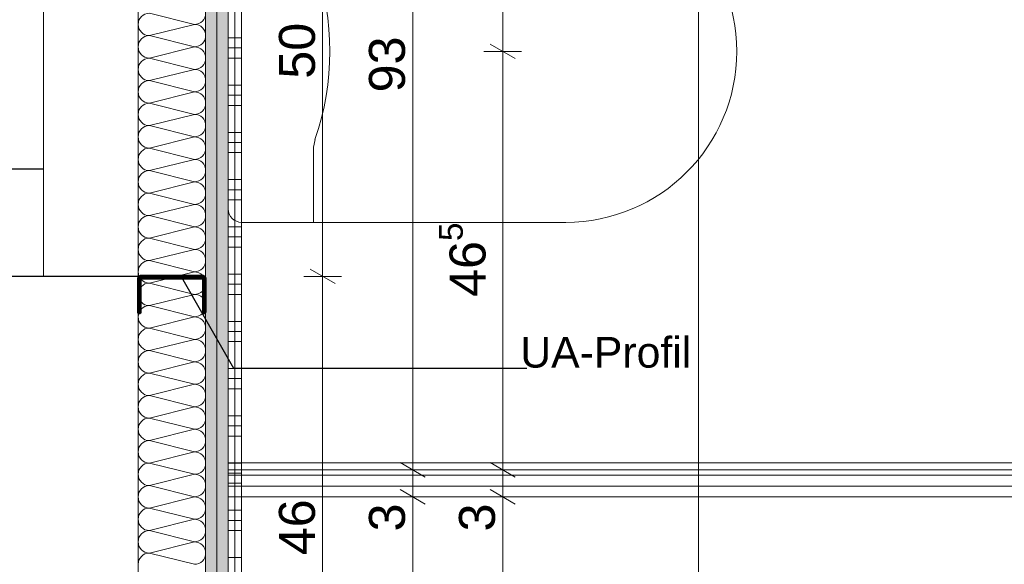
# Model space of a CAD drawing. Header units: metres. Extents: x -3.5 to 65.3, y -10.9 to 16.7.
# Tile 124 of 225: x 43.7 to 44.8, y 1.7 to 2.3. Entities that reach past the tile are written whole.
import ezdxf

# ---------------------------------------------------------------- set-up
doc = ezdxf.new("R2010")
doc.units = ezdxf.units.M
doc.header["$MEASUREMENT"] = 0
doc.linetypes.add('DASHED', pattern=[0.015, 0.007, -0.008])
doc.linetypes.add('Wipeout_Contour', pattern=[1, 0, -1])
for name, color, linetype in [('102 - Bemaßung_ Beschriftung.Detail_ Ausschnitt', 7, 'Continuous'), ('654 - Abdeckung.Wand Belag', 7, 'Continuous'), ('660 - Unterkonstruktion.Trockenbau', 7, 'Continuous'), ('Neubau_102 - Bemaßung_ Beschriftung.Detail_ Ausschnitt', 7, 'Continuous'), ('Neubau_606 - Struktur.Wand Innen Ausbau', 7, 'Continuous'), ('Neubau_650 - Abdeckung.Fußboden Aufbau', 7, 'Continuous'), ('Neubau_702 - Einrichtung.Möbel Sanitär', 7, 'Continuous'), ('Neubau_802 - HKLSE.Sanitär', 7, 'Continuous')]:
    doc.layers.add(name, color=color, linetype=linetype)
doc.styles.add('ERSTELLTER_STIL_1', font='txt')
doc.dimstyles.new('ERSTELLTER_STIL__1', dxfattribs={"dimtxt": 0.04, "dimasz": 0.02128, "dimexe": 0.18, "dimexo": 0.0625, "dimgap": 0, "dimtad": 1, "dimtih": 1, "dimtoh": 1, "dimzin": 0, "dimdsep": 46, "dimtxsty": 'ERSTELLTER_STIL_1', "dimblk": 'ARROWHEAD_2', "dimblk1": 'ARROWHEAD_2', "dimblk2": 'ARROWHEAD_2', "dimcen": 0.09, "dimse1": 1, "dimse2": 1, "dimclrd": 7, "dimclre": 7, "dimclrt": 7, "dimazin": 0, "dimtfac": 1, "dimtdec": 4, "dimtmove": 0, "dimatfit": 3, "dimfxl": 1, "dimtolj": 1, "dimtzin": 0, "dimarcsym": 0})
doc.dimstyles.new('ERSTELLTER_STIL__2', dxfattribs={"dimtxt": 0.04, "dimasz": 0.02128, "dimexe": 0.18, "dimexo": 0.0625, "dimgap": 0, "dimtad": 1, "dimtih": 1, "dimtoh": 1, "dimzin": 0, "dimdsep": 46, "dimtxsty": 'ERSTELLTER_STIL_1', "dimblk": 'ARROWHEAD_2', "dimblk1": 'ARROWHEAD_2', "dimblk2": 'ARROWHEAD_2', "dimcen": 0.09, "dimse1": 1, "dimse2": 1, "dimclrd": 7, "dimclre": 7, "dimclrt": 7, "dimazin": 0, "dimtfac": 1, "dimtdec": 4, "dimtmove": 2, "dimatfit": 3, "dimfxl": 1, "dimtolj": 1, "dimtzin": 0, "dimarcsym": 0})
doc.dimstyles.new('ERSTELLTER_STIL__3', dxfattribs={"dimtxt": 0.04, "dimasz": 0.02128, "dimexe": 0.18, "dimexo": 0.0625, "dimgap": 0, "dimtad": 1, "dimzin": 0, "dimdsep": 46, "dimtxsty": 'ERSTELLTER_STIL_1', "dimblk": 'ARROWHEAD_2', "dimblk1": 'ARROWHEAD_2', "dimblk2": 'ARROWHEAD_2', "dimcen": 0.09, "dimse1": 1, "dimse2": 1, "dimclrd": 7, "dimclre": 7, "dimclrt": 7, "dimazin": 0, "dimtfac": 1, "dimtdec": 4, "dimtmove": 0, "dimatfit": 3, "dimfxl": 1, "dimtolj": 1, "dimtzin": 0, "dimarcsym": 0})
doc.dimstyles.new('ERSTELLTER_STIL__4', dxfattribs={"dimtxt": 0.04, "dimasz": 0.02128, "dimexe": 0.18, "dimexo": 0.0625, "dimgap": 0, "dimtad": 1, "dimzin": 0, "dimdsep": 46, "dimtxsty": 'ERSTELLTER_STIL_1', "dimblk": 'ARROWHEAD_2', "dimblk1": 'ARROWHEAD_2', "dimblk2": 'ARROWHEAD_2', "dimcen": 0.09, "dimse1": 1, "dimse2": 1, "dimclrd": 7, "dimclre": 7, "dimclrt": 7, "dimazin": 0, "dimtfac": 1, "dimtdec": 4, "dimtmove": 2, "dimatfit": 3, "dimfxl": 1, "dimtolj": 1, "dimtzin": 0, "dimarcsym": 0})
doc.dimstyles.new('ERSTELLTER_STIL__5', dxfattribs={"dimtxt": 0.04, "dimasz": 0.02128, "dimexe": 0.18, "dimexo": 0.0625, "dimgap": 0, "dimtad": 1, "dimtih": 1, "dimtoh": 1, "dimzin": 0, "dimdsep": 46, "dimtxsty": 'ERSTELLTER_STIL_1', "dimblk": 'ARROWHEAD_2', "dimblk1": 'ARROWHEAD_2', "dimblk2": 'ARROWHEAD_2', "dimcen": 0.09, "dimclrd": 7, "dimclre": 7, "dimclrt": 7, "dimazin": 0, "dimtfac": 1, "dimtdec": 4, "dimtmove": 0, "dimatfit": 3, "dimfxl": 1, "dimtolj": 1, "dimtzin": 0, "dimarcsym": 0})
doc.dimstyles.new('ERSTELLTER_STIL__6', dxfattribs={"dimtxt": 0.04, "dimasz": 0.02128, "dimexe": 0.18, "dimexo": 0.0625, "dimgap": 0, "dimtad": 1, "dimzin": 0, "dimdsep": 46, "dimtxsty": 'ERSTELLTER_STIL_1', "dimblk": 'ARROWHEAD_2', "dimblk1": 'ARROWHEAD_2', "dimblk2": 'ARROWHEAD_2', "dimcen": 0.09, "dimclrd": 7, "dimclre": 7, "dimclrt": 7, "dimazin": 0, "dimtfac": 1, "dimtdec": 4, "dimtmove": 0, "dimatfit": 3, "dimfxl": 1, "dimtolj": 1, "dimtzin": 0, "dimarcsym": 0})
doc.dimstyles.new('ERSTELLTER_STIL__7', dxfattribs={"dimtxt": 0.18, "dimasz": 0.010944, "dimexe": 0.18, "dimexo": 0.0625, "dimgap": 0, "dimtad": 0, "dimtih": 1, "dimtoh": 1, "dimdec": 4, "dimzin": 0, "dimdsep": 46, "dimcen": 0.09, "dimadec": 0, "dimazin": 0, "dimtfac": 1, "dimtdec": 4, "dimtmove": 0, "dimatfit": 3, "dimldrblk": 'ARROWHEAD_11', "dimfxl": 1, "dimtolj": 1, "dimtzin": 0, "dimarcsym": 0})
pattern_1 = [(45, (0, 0), (-0.0070710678, 0.0070710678), [0, -0.01])]

# ---------------------------------------------------------------- blocks, each defined once
blk = doc.blocks.new('*X84')
at = {"layer": 'Neubau_606 - Struktur.Wand Innen Ausbau', "color": 7, "linetype": 'Continuous', "lineweight": 5}
for p, q in [((43.9275, 2.325), (43.8775, 2.3375)), ((43.9275, 2.325), (43.8775, 2.3125)), ((43.9275, 2.3), (43.8775, 2.3125)), ((43.9275, 2.3), (43.8775, 2.2875)), ((43.9275, 2.275), (43.8775, 2.2875)), ((43.9275, 2.275), (43.8775, 2.2625)), ((43.9275, 2.25), (43.8775, 2.2625)), ((43.9275, 2.25), (43.8775, 2.2375)), ((43.9275, 2.225), (43.8775, 2.2375)), ((43.9275, 2.225), (43.8775, 2.2125)), ((43.9275, 2.2), (43.8775, 2.2125)), ((43.9275, 2.2), (43.8775, 2.1875)), ((43.9275, 2.175), (43.8775, 2.1875)), ((43.9275, 2.175), (43.8775, 2.1625)), ((43.9275, 2.15), (43.8775, 2.1625)), ((43.9275, 2.15), (43.8775, 2.1375)), ((43.9275, 2.125), (43.8775, 2.1375)), ((43.9275, 2.125), (43.8775, 2.1125)), ((43.9275, 2.1), (43.8775, 2.1125)), ((43.9275, 2.1), (43.8775, 2.0875)), ((43.9275, 2.075), (43.8775, 2.0875)), ((43.9275, 2.075), (43.8775, 2.0625)), ((43.9275, 2.05), (43.8775, 2.0625)), ((43.9275, 2.05), (43.8775, 2.0375)), ((43.9275, 2.025), (43.8775, 2.0375)), ((43.9275, 2.025), (43.8775, 2.0125)), ((43.9275, 2), (43.8775, 2.0125)), ((43.9275, 2), (43.8775, 1.9875)), ((43.9275, 1.975), (43.8775, 1.9875)), ((43.9275, 1.975), (43.8775, 1.9625)), ((43.9275, 1.95), (43.8775, 1.9625)), ((43.9275, 1.95), (43.8775, 1.9375)), ((43.9275, 1.925), (43.8775, 1.9375)), ((43.9275, 1.925), (43.8775, 1.9125)), ((43.9275, 1.9), (43.8775, 1.9125)), ((43.9275, 1.9), (43.8775, 1.8875)), ((43.9275, 1.875), (43.8775, 1.8875)), ((43.9275, 1.875), (43.8775, 1.8625)), ((43.9275, 1.85), (43.8775, 1.8625)), ((43.9275, 1.85), (43.8775, 1.8375)), ((43.9275, 1.825), (43.8775, 1.8375)), ((43.9275, 1.825), (43.8775, 1.8125)), ((43.9275, 1.8), (43.8775, 1.8125)), ((43.9275, 1.8), (43.8775, 1.7875)), ((43.9275, 1.775), (43.8775, 1.7875)), ((43.9275, 1.775), (43.8775, 1.7625)), ((43.9275, 1.75), (43.8775, 1.7625)), ((43.9275, 1.75), (43.8775, 1.7375)), ((43.9275, 1.725), (43.8775, 1.7375))]:
    blk.add_line(p, q, dxfattribs=at)
for centre, start, end in [((43.8775, 2.325), 90, 180), ((43.9275, 2.3375), 270, 360), ((43.8775, 2.325), 180, 270), ((43.9275, 2.3125), 360, 90), ((43.8775, 2.3), 90, 180), ((43.9275, 2.3125), 270, 360), ((43.8775, 2.3), 180, 270), ((43.9275, 2.2875), 360, 90), ((43.8775, 2.275), 90, 180), ((43.9275, 2.2875), 270, 360), ((43.8775, 2.275), 180, 270), ((43.9275, 2.2625), 360, 90), ((43.8775, 2.25), 90, 180), ((43.9275, 2.2625), 270, 360), ((43.8775, 2.25), 180, 270), ((43.9275, 2.2375), 360, 90), ((43.8775, 2.225), 90, 180), ((43.9275, 2.2375), 270, 360), ((43.8775, 2.225), 180, 270), ((43.9275, 2.2125), 360, 90), ((43.8775, 2.2), 90, 180), ((43.9275, 2.2125), 270, 360), ((43.8775, 2.2), 180, 270), ((43.9275, 2.1875), 360, 90), ((43.8775, 2.175), 90, 180), ((43.9275, 2.1875), 270, 360), ((43.8775, 2.175), 180, 270), ((43.9275, 2.1625), 360, 90), ((43.8775, 2.15), 90, 180), ((43.9275, 2.1625), 270, 360), ((43.8775, 2.15), 180, 270), ((43.9275, 2.1375), 360, 90), ((43.8775, 2.125), 90, 180), ((43.9275, 2.1375), 270, 360), ((43.8775, 2.125), 180, 270), ((43.9275, 2.1125), 360, 90), ((43.8775, 2.1), 90, 180), ((43.9275, 2.1125), 270, 360), ((43.8775, 2.1), 180, 270), ((43.9275, 2.0875), 360, 90), ((43.8775, 2.075), 90, 180), ((43.9275, 2.0875), 270, 360), ((43.8775, 2.075), 180, 270), ((43.9275, 2.0625), 360, 90), ((43.8775, 2.05), 90, 180), ((43.9275, 2.0625), 270, 360), ((43.8775, 2.05), 180, 270), ((43.9275, 2.0375), 360, 90), ((43.8775, 2.025), 90, 180), ((43.9275, 2.0375), 270, 360), ((43.8775, 2.025), 180, 270), ((43.9275, 2.0125), 360, 90), ((43.8775, 2), 90, 180), ((43.9275, 2.0125), 270, 360), ((43.8775, 2), 180, 270), ((43.9275, 1.9875), 360, 90), ((43.8775, 1.975), 90, 180), ((43.9275, 1.9875), 270, 360), ((43.8775, 1.975), 180, 270), ((43.9275, 1.9625), 360, 90), ((43.8775, 1.95), 90, 180), ((43.9275, 1.9625), 270, 360), ((43.8775, 1.95), 180, 270), ((43.9275, 1.9375), 360, 90), ((43.8775, 1.925), 90, 180), ((43.9275, 1.9375), 270, 360), ((43.8775, 1.925), 180, 270), ((43.9275, 1.9125), 360, 90), ((43.8775, 1.9), 90, 180), ((43.9275, 1.9125), 270, 360), ((43.8775, 1.9), 180, 270), ((43.9275, 1.8875), 360, 90), ((43.8775, 1.875), 90, 180), ((43.9275, 1.8875), 270, 360), ((43.8775, 1.875), 180, 270), ((43.9275, 1.8625), 360, 90), ((43.8775, 1.85), 90, 180), ((43.9275, 1.8625), 270, 360), ((43.8775, 1.85), 180, 270), ((43.9275, 1.8375), 360, 90), ((43.8775, 1.825), 90, 180), ((43.9275, 1.8375), 270, 360), ((43.8775, 1.825), 180, 270), ((43.9275, 1.8125), 360, 90), ((43.8775, 1.8), 90, 180), ((43.9275, 1.8125), 270, 360), ((43.8775, 1.8), 180, 270), ((43.9275, 1.7875), 360, 90), ((43.8775, 1.775), 90, 180), ((43.9275, 1.7875), 270, 360), ((43.8775, 1.775), 180, 270), ((43.9275, 1.7625), 360, 90), ((43.8775, 1.75), 90, 180), ((43.9275, 1.7625), 270, 360), ((43.8775, 1.75), 180, 270), ((43.9275, 1.7375), 360, 90), ((43.8775, 1.725), 90, 180), ((43.9275, 1.7375), 270, 360)]:
    blk.add_arc(centre, 0.0125, start, end, dxfattribs=at)
blk = doc.blocks.new('*X119')
at = {"layer": '654 - Abdeckung.Wand Belag', "color": 7, "linetype": 'Continuous', "lineweight": 5}
for p, q in [((43.9725, 2.3625), (43.9725, 2.31)), ((43.965, 2.31), (43.98, 2.31)), ((43.9725, 2.31), (43.9725, 2.2575)), ((43.965, 2.2988), (43.98, 2.2988)), ((43.965, 2.2875), (43.98, 2.2875)), ((43.965, 2.2575), (43.98, 2.2575)), ((43.9725, 2.2575), (43.9725, 2.205)), ((43.965, 2.2463), (43.98, 2.2463)), ((43.965, 2.235), (43.98, 2.235)), ((43.965, 2.205), (43.98, 2.205)), ((43.9725, 2.205), (43.9725, 2.1525)), ((43.965, 2.1938), (43.98, 2.1938)), ((43.965, 2.1825), (43.98, 2.1825)), ((43.965, 2.1525), (43.98, 2.1525)), ((43.9725, 2.1525), (43.9725, 2.1)), ((43.965, 2.1413), (43.98, 2.1413)), ((43.965, 2.13), (43.98, 2.13)), ((43.965, 2.1), (43.98, 2.1)), ((43.9725, 2.1), (43.9725, 2.0475)), ((43.965, 2.0888), (43.98, 2.0888)), ((43.965, 2.0775), (43.98, 2.0775)), ((43.965, 2.0475), (43.98, 2.0475)), ((43.9725, 2.0475), (43.9725, 1.995)), ((43.965, 2.0363), (43.98, 2.0363)), ((43.965, 2.025), (43.98, 2.025)), ((43.965, 1.995), (43.98, 1.995)), ((43.9725, 1.995), (43.9725, 1.9425)), ((43.965, 1.9838), (43.98, 1.9838)), ((43.965, 1.9725), (43.98, 1.9725)), ((43.965, 1.9425), (43.98, 1.9425)), ((43.9725, 1.9425), (43.9725, 1.89)), ((43.965, 1.9313), (43.98, 1.9313)), ((43.965, 1.92), (43.98, 1.92)), ((43.965, 1.89), (43.98, 1.89)), ((43.9725, 1.89), (43.9725, 1.8375)), ((43.965, 1.8788), (43.98, 1.8788)), ((43.965, 1.8675), (43.98, 1.8675)), ((43.965, 1.8375), (43.98, 1.8375)), ((43.9725, 1.8375), (43.9725, 1.785)), ((43.965, 1.8263), (43.98, 1.8263)), ((43.965, 1.815), (43.98, 1.815)), ((43.965, 1.785), (43.98, 1.785)), ((43.9725, 1.785), (43.9725, 1.7325)), ((43.965, 1.7738), (43.98, 1.7738)), ((43.965, 1.7625), (43.98, 1.7625)), ((43.965, 1.7325), (43.98, 1.7325)), ((43.9725, 1.7325), (43.9725, 1.68))]:
    blk.add_line(p, q, dxfattribs=at)
blk = doc.blocks.new('*D179')
at = {"layer": '102 - Bemaßung_ Beschriftung.Detail_ Ausschnitt', "color": 7, "linetype": 'Continuous', "lineweight": 5}
for p, q in [((43.62, 1.0763), (43.62, 1.1183)), ((43.865, 1.0763), (43.865, 1.1183)), ((43.6281, 1.1113), (43.6119, 1.0833)), ((43.8731, 1.1113), (43.8569, 1.0833)), ((43.62, 1.0973), (43.865, 1.0973))]:
    blk.add_line(p, q, dxfattribs=at)
at = {"layer": '102 - Bemaßung_ Beschriftung.Detail_ Ausschnitt', "color": 7, "lineweight": 5, "insert": (43.7021, 1.1049), "char_height": 0.04, "attachment_point": 7, "style": 'ERSTELLTER_STIL_1'}
blk.add_mtext('\\A1;{\\pql;\\fArial|b0|i0|c0|p38;24\\fArial|b0|i0|c0|p38;\\A1{\\H.66x;\\S5^  ;}}', dxfattribs=at)
blk = doc.blocks.new('ARROWHEAD_2')
at = {"color": 0, "linetype": 'Continuous', "lineweight": 0}
for p, q in [((-0.378, -0.655), (0.378, 0.655)), ((0, 0), (-1, 0))]:
    blk.add_line(p, q, dxfattribs=at)
blk = doc.blocks.new('*D180')
at = {"layer": '102 - Bemaßung_ Beschriftung.Detail_ Ausschnitt', "color": 7, "linetype": 'Continuous', "lineweight": 5}
for p, q in [((43.965, 1.0763), (43.965, 1.1183)), ((43.8731, 1.1113), (43.8569, 1.0833)), ((43.9731, 1.1113), (43.9569, 1.0833)), ((43.865, 1.0973), (43.965, 1.0973))]:
    blk.add_line(p, q, dxfattribs=at)
at = {"color": 254, "linetype": 'Wipeout_Contour', "lineweight": 0, "ltscale": 175.729465}
blk.add_wipeout([(43.8761, 1.1017), (43.9539, 1.1017), (43.9539, 1.1588), (43.8761, 1.1588)], dxfattribs=at).dxf.layer = '102 - Bemaßung_ Beschriftung.Detail_ Ausschnitt'
at = {"layer": '102 - Bemaßung_ Beschriftung.Detail_ Ausschnitt', "color": 7, "lineweight": 5, "insert": (43.8846, 1.1102), "char_height": 0.04, "attachment_point": 7, "style": 'ERSTELLTER_STIL_1'}
blk.add_mtext('\\A1;{\\pql;\\fArial|b0|i0|c0|p38;10}', dxfattribs=at)
blk = doc.blocks.new('*D197')
at = {"layer": '102 - Bemaßung_ Beschriftung.Detail_ Ausschnitt', "color": 7, "linetype": 'Continuous', "lineweight": 5}
for p, q in [((44.156, 1.8081), (44.184, 1.7919)), ((44.191, 1.8), (44.149, 1.8)), ((44.17, 0.87), (44.17, 1.8)), ((44.156, 0.8781), (44.184, 0.8619)), ((44.191, 0.87), (44.149, 0.87))]:
    blk.add_line(p, q, dxfattribs=at)
at = {"layer": '102 - Bemaßung_ Beschriftung.Detail_ Ausschnitt', "color": 7, "lineweight": 5, "char_height": 0.04, "attachment_point": 7, "rotation": 90, "style": 'ERSTELLTER_STIL_1'}
for s, insert in [('\\A1;{\\pql;\\fArial|b0|i0|c0|p38;3}', (44.162, 1.7615)), ('\\A1;{\\pql;\\fArial|b0|i0|c0|p38;93}', (44.162, 1.2894))]:
    blk.add_mtext(s, dxfattribs=dict(at, insert=insert))
blk = doc.blocks.new('*D198')
at = {"layer": '102 - Bemaßung_ Beschriftung.Detail_ Ausschnitt', "color": 7, "linetype": 'Continuous', "lineweight": 5}
for p, q in [((44.156, 1.8381), (44.184, 1.8219)), ((44.191, 1.83), (44.149, 1.83)), ((44.17, 1.8), (44.17, 1.83)), ((44.156, 1.8081), (44.184, 1.7919)), ((44.191, 1.8), (44.149, 1.8))]:
    blk.add_line(p, q, dxfattribs=at)
blk = doc.blocks.new('*D199')
at = {"layer": '102 - Bemaßung_ Beschriftung.Detail_ Ausschnitt', "color": 7, "linetype": 'Continuous', "lineweight": 5}
for p, q in [((44.156, 2.7681), (44.184, 2.7519)), ((44.191, 2.76), (44.149, 2.76)), ((44.17, 1.83), (44.17, 2.76)), ((44.156, 1.8381), (44.184, 1.8219)), ((44.191, 1.83), (44.149, 1.83))]:
    blk.add_line(p, q, dxfattribs=at)
at = {"layer": '102 - Bemaßung_ Beschriftung.Detail_ Ausschnitt', "color": 7, "lineweight": 5, "char_height": 0.04, "attachment_point": 7, "rotation": 90, "style": 'ERSTELLTER_STIL_1'}
for s, insert in [('\\A1;{\\pql;\\fArial|b0|i0|c0|p38;3}', (44.162, 2.7215)), ('\\A1;{\\pql;\\fArial|b0|i0|c0|p38;93}', (44.162, 2.2494))]:
    blk.add_mtext(s, dxfattribs=dict(at, insert=insert))
blk = doc.blocks.new('*D219')
at = {"layer": '102 - Bemaßung_ Beschriftung.Detail_ Ausschnitt', "color": 7, "linetype": 'Continuous', "lineweight": 5}
for p, q in [((44.256, 1.8081), (44.284, 1.7919)), ((44.291, 1.8), (44.249, 1.8)), ((44.27, 1.335), (44.27, 1.8)), ((44.291, 1.335), (44.249, 1.335)), ((44.256, 1.3431), (44.284, 1.3269))]:
    blk.add_line(p, q, dxfattribs=at)
at = {"layer": '102 - Bemaßung_ Beschriftung.Detail_ Ausschnitt', "color": 7, "lineweight": 5, "char_height": 0.04, "attachment_point": 7, "rotation": 90, "style": 'ERSTELLTER_STIL_1'}
for s, insert in [('\\A1;{\\pql;\\fArial|b0|i0|c0|p38;3}', (44.262, 1.7615)), ('\\A1;{\\pql;\\fArial|b0|i0|c0|p38;46\\fArial|b0|i0|c0|p38;\\A1{\\H.66x;\\S5^  ;}}', (44.2626, 1.5396))]:
    blk.add_mtext(s, dxfattribs=dict(at, insert=insert))
blk = doc.blocks.new('*D220')
at = {"layer": '102 - Bemaßung_ Beschriftung.Detail_ Ausschnitt', "color": 7, "linetype": 'Continuous', "lineweight": 5}
for p, q in [((44.256, 1.8381), (44.284, 1.8219)), ((44.291, 1.83), (44.249, 1.83)), ((44.27, 1.8), (44.27, 1.83)), ((44.256, 1.8081), (44.284, 1.7919)), ((44.291, 1.8), (44.249, 1.8))]:
    blk.add_line(p, q, dxfattribs=at)
blk = doc.blocks.new('*D221')
at = {"layer": '102 - Bemaßung_ Beschriftung.Detail_ Ausschnitt', "color": 7, "linetype": 'Continuous', "lineweight": 5}
for p, q in [((44.256, 2.3031), (44.284, 2.2869)), ((44.291, 2.295), (44.249, 2.295)), ((44.27, 1.83), (44.27, 2.295)), ((44.256, 1.8381), (44.284, 1.8219)), ((44.291, 1.83), (44.249, 1.83))]:
    blk.add_line(p, q, dxfattribs=at)
at = {"layer": '102 - Bemaßung_ Beschriftung.Detail_ Ausschnitt', "color": 7, "lineweight": 5, "insert": (44.2626, 2.0221), "char_height": 0.04, "attachment_point": 7, "rotation": 90, "style": 'ERSTELLTER_STIL_1'}
blk.add_mtext('\\A1;{\\pql;\\fArial|b0|i0|c0|p38;46\\fArial|b0|i0|c0|p38;\\A1{\\H.66x;\\S5^  ;}}', dxfattribs=at)
blk = doc.blocks.new('*D222')
at = {"layer": '102 - Bemaßung_ Beschriftung.Detail_ Ausschnitt', "color": 7, "linetype": 'Continuous', "lineweight": 5}
for p, q in [((44.256, 2.7681), (44.284, 2.7519)), ((44.291, 2.76), (44.249, 2.76)), ((44.27, 2.295), (44.27, 2.76)), ((44.256, 2.3031), (44.284, 2.2869)), ((44.291, 2.295), (44.249, 2.295))]:
    blk.add_line(p, q, dxfattribs=at)
at = {"layer": '102 - Bemaßung_ Beschriftung.Detail_ Ausschnitt', "color": 7, "lineweight": 5, "char_height": 0.04, "attachment_point": 7, "rotation": 90, "style": 'ERSTELLTER_STIL_1'}
for s, insert in [('\\A1;{\\pql;\\fArial|b0|i0|c0|p38;3}', (44.262, 2.7215)), ('\\A1;{\\pql;\\fArial|b0|i0|c0|p38;46\\fArial|b0|i0|c0|p38;\\A1{\\H.66x;\\S5^  ;}}', (44.2626, 2.4924))]:
    blk.add_mtext(s, dxfattribs=dict(at, insert=insert))
blk = doc.blocks.new('*D255')
at = {"layer": '102 - Bemaßung_ Beschriftung.Detail_ Ausschnitt', "color": 7, "linetype": 'Continuous', "lineweight": 5}
for p, q in [((43.72, 2.774), (43.72, 2.816)), ((43.76, 2.774), (43.76, 2.816)), ((43.7281, 2.809), (43.7119, 2.781)), ((43.7681, 2.809), (43.7519, 2.781)), ((43.72, 2.795), (43.76, 2.795))]:
    blk.add_line(p, q, dxfattribs=at)
at = {"layer": '102 - Bemaßung_ Beschriftung.Detail_ Ausschnitt', "color": 7, "lineweight": 5, "insert": (43.7267, 2.8052), "char_height": 0.04, "attachment_point": 7, "style": 'ERSTELLTER_STIL_1'}
blk.add_mtext('\\A1;{\\pql;\\fArial|b0|i0|c0|p38;4}', dxfattribs=at)
blk = doc.blocks.new('*D256')
at = {"layer": '102 - Bemaßung_ Beschriftung.Detail_ Ausschnitt', "color": 7, "linetype": 'Continuous', "lineweight": 5}
for p, q in [((43.76, 2.774), (43.76, 2.816)), ((43.94, 2.774), (43.94, 2.816)), ((43.7681, 2.809), (43.7519, 2.781)), ((43.9481, 2.809), (43.9319, 2.781)), ((43.76, 2.795), (43.94, 2.795))]:
    blk.add_line(p, q, dxfattribs=at)
at = {"layer": '102 - Bemaßung_ Beschriftung.Detail_ Ausschnitt', "color": 7, "lineweight": 5, "char_height": 0.04, "attachment_point": 7, "style": 'ERSTELLTER_STIL_1'}
for s, insert in [('\\A1;{\\pql;\\fArial|b0|i0|c0|p38;2\\fArial|b0|i0|c0|p38;\\A1{\\H.66x;\\S5^  ;}}', (43.9373, 2.8209)), ('\\A1;{\\pql;\\fArial|b0|i0|c0|p38;18}', (43.8196, 2.803))]:
    blk.add_mtext(s, dxfattribs=dict(at, insert=insert))
at = {"color": 254, "linetype": 'Wipeout_Contour', "lineweight": 0, "ltscale": 176.228221}
blk.add_wipeout([(43.9288, 2.8127), (43.9963, 2.8127), (43.9963, 2.8699), (43.9288, 2.8699)], dxfattribs=at).dxf.layer = '102 - Bemaßung_ Beschriftung.Detail_ Ausschnitt'
blk = doc.blocks.new('*D257')
at = {"layer": '102 - Bemaßung_ Beschriftung.Detail_ Ausschnitt', "color": 7, "linetype": 'Continuous', "lineweight": 5}
for p, q in [((43.94, 2.774), (43.94, 2.816)), ((43.965, 2.774), (43.965, 2.816)), ((43.9481, 2.809), (43.9319, 2.781)), ((43.9569, 2.781), (43.9731, 2.809)), ((43.94, 2.795), (43.965, 2.795)), ((43.965, 2.795), (43.9787, 2.795))]:
    blk.add_line(p, q, dxfattribs=at)
at = {"color": 254, "linetype": 'Wipeout_Contour', "lineweight": 0, "ltscale": 176.228221}
blk.add_wipeout([(43.9288, 2.8127), (43.9963, 2.8127), (43.9963, 2.8699), (43.9288, 2.8699)], dxfattribs=at).dxf.layer = '102 - Bemaßung_ Beschriftung.Detail_ Ausschnitt'
blk = doc.blocks.new('*D280')
at = {"layer": '102 - Bemaßung_ Beschriftung.Detail_ Ausschnitt', "color": 7, "linetype": 'Continuous', "lineweight": 5}
for p, q in [((44.056, 2.0531), (44.084, 2.0369)), ((44.091, 2.045), (44.049, 2.045)), ((44.07, 1.585), (44.07, 2.045)), ((44.056, 1.5931), (44.084, 1.5769)), ((44.091, 1.585), (44.049, 1.585))]:
    blk.add_line(p, q, dxfattribs=at)
at = {"layer": '102 - Bemaßung_ Beschriftung.Detail_ Ausschnitt', "color": 7, "lineweight": 5, "insert": (44.062, 1.735), "char_height": 0.04, "attachment_point": 7, "rotation": 90, "style": 'ERSTELLTER_STIL_1'}
blk.add_mtext('\\A1;{\\pql;\\fArial|b0|i0|c0|p38;46}', dxfattribs=at)
blk = doc.blocks.new('*D281')
at = {"layer": '102 - Bemaßung_ Beschriftung.Detail_ Ausschnitt', "color": 7, "linetype": 'Continuous', "lineweight": 5}
for p, q in [((44.056, 2.5531), (44.084, 2.5369)), ((44.091, 2.545), (44.049, 2.545)), ((44.07, 2.045), (44.07, 2.545)), ((44.056, 2.0531), (44.084, 2.0369)), ((44.091, 2.045), (44.049, 2.045))]:
    blk.add_line(p, q, dxfattribs=at)
at = {"layer": '102 - Bemaßung_ Beschriftung.Detail_ Ausschnitt', "color": 7, "lineweight": 5, "insert": (44.062, 2.2646), "char_height": 0.04, "attachment_point": 7, "rotation": 90, "style": 'ERSTELLTER_STIL_1'}
blk.add_mtext('\\A1;{\\pql;\\fArial|b0|i0|c0|p38;50}', dxfattribs=at)
blk = doc.blocks.new('*D390')
at = {"layer": '102 - Bemaßung_ Beschriftung.Detail_ Ausschnitt', "color": 7, "linetype": 'Continuous', "lineweight": 5}
for p, q in [((43.965, 0.9763), (43.965, 1.0183)), ((44.487, 0.9763), (44.487, 1.0183)), ((43.9731, 1.0113), (43.9569, 0.9833)), ((44.4951, 1.0113), (44.4789, 0.9833)), ((43.9513, 0.9973), (43.965, 0.9973)), ((43.965, 0.9973), (44.487, 0.9973))]:
    blk.add_line(p, q, dxfattribs=at)
at = {"layer": '102 - Bemaßung_ Beschriftung.Detail_ Ausschnitt', "color": 7, "lineweight": 5, "insert": (44.1856, 1.0046), "char_height": 0.04, "attachment_point": 7, "style": 'ERSTELLTER_STIL_1'}
blk.add_mtext('\\A1;{\\pql;\\fArial|b0|i0|c0|p38;52\\fArial|b0|i0|c0|p38;\\A1{\\H.66x;\\S2^  ;}}', dxfattribs=at)
blk = doc.blocks.new('*D391')
at = {"layer": '102 - Bemaßung_ Beschriftung.Detail_ Ausschnitt', "color": 7, "linetype": 'Continuous', "lineweight": 5}
for p, q in [((44.487, 0.9763), (44.487, 1.0183)), ((45.089, 0.9763), (45.089, 1.0183)), ((44.4951, 1.0113), (44.4789, 0.9833)), ((45.0971, 1.0113), (45.0809, 0.9833)), ((44.487, 0.9973), (45.089, 0.9973))]:
    blk.add_line(p, q, dxfattribs=at)
at = {"layer": '102 - Bemaßung_ Beschriftung.Detail_ Ausschnitt', "color": 7, "lineweight": 5, "insert": (44.7476, 1.0046), "char_height": 0.04, "attachment_point": 7, "style": 'ERSTELLTER_STIL_1'}
blk.add_mtext('\\A1;{\\pql;\\fArial|b0|i0|c0|p38;60\\fArial|b0|i0|c0|p38;\\A1{\\H.66x;\\S2^  ;}}', dxfattribs=at)
blk = doc.blocks.new('*D425')
at = {"layer": '102 - Bemaßung_ Beschriftung.Detail_ Ausschnitt', "color": 7, "linetype": 'Continuous', "lineweight": 5}
for p, q in [((43.5531, 3.3282), (43.5369, 3.3002)), ((43.545, 3.2932), (43.545, 3.3352)), ((43.9731, 3.3282), (43.9569, 3.3002)), ((43.965, 3.2932), (43.965, 3.3352)), ((40.13, 3.3142), (43.545, 3.3142)), ((43.545, 3.3142), (43.965, 3.3142))]:
    blk.add_line(p, q, dxfattribs=at)
at = {"color": 254, "linetype": 'Wipeout_Contour', "lineweight": 0, "ltscale": 175.540992}
blk.add_wipeout([(43.7171, 3.3147), (43.7928, 3.3147), (43.7928, 3.3697), (43.7171, 3.3697)], dxfattribs=at).dxf.layer = '102 - Bemaßung_ Beschriftung.Detail_ Ausschnitt'
at = {"layer": '102 - Bemaßung_ Beschriftung.Detail_ Ausschnitt', "color": 7, "lineweight": 5, "insert": (43.7246, 3.3222), "char_height": 0.04, "attachment_point": 7, "style": 'ERSTELLTER_STIL_1'}
blk.add_mtext('\\A1;{\\pql;\\fArial|b0|i0|c0|p38;42}', dxfattribs=at)
blk = doc.blocks.new('*D426')
at = {"layer": '102 - Bemaßung_ Beschriftung.Detail_ Ausschnitt', "color": 7, "linetype": 'Continuous', "lineweight": 5}
for p, q in [((43.9731, 3.3282), (43.9569, 3.3002)), ((47.2781, 3.3282), (47.2619, 3.3002)), ((47.27, 3.2932), (47.27, 3.3352)), ((43.965, 3.3142), (47.27, 3.3142))]:
    blk.add_line(p, q, dxfattribs=at)
at = {"color": 254, "linetype": 'Wipeout_Contour', "lineweight": 0, "ltscale": 182.969656}
blk.add_wipeout([(45.5468, 3.3147), (45.6882, 3.3147), (45.6882, 3.3697), (45.5468, 3.3697)], dxfattribs=at).dxf.layer = '102 - Bemaßung_ Beschriftung.Detail_ Ausschnitt'
at = {"layer": '102 - Bemaßung_ Beschriftung.Detail_ Ausschnitt', "color": 7, "lineweight": 5, "insert": (45.5543, 3.3144), "char_height": 0.04, "attachment_point": 7, "style": 'ERSTELLTER_STIL_1'}
blk.add_mtext('\\A1;{\\pql;\\fArial|b0|i0|c0|p38;3,30\\fArial|b0|i0|c0|p38;\\A1{\\H.66x;\\S5^  ;}}', dxfattribs=at)
blk = doc.blocks.new('*D428')
at = {"layer": '102 - Bemaßung_ Beschriftung.Detail_ Ausschnitt', "color": 7, "linetype": 'Continuous', "lineweight": 5}
for p, q in [((43.965, 3.72), (43.3404, 3.72)), ((43.3474, 3.7281), (43.3754, 3.7119)), ((43.3614, 0.71), (43.3614, 3.72)), ((43.3474, 0.7181), (43.3754, 0.7019)), ((43.73, 0.71), (43.3404, 0.71)), ((43.3614, 0.6963), (43.3614, 0.71))]:
    blk.add_line(p, q, dxfattribs=at)
at = {"color": 254, "linetype": 'Wipeout_Contour', "lineweight": 0, "ltscale": 173.571245}
blk.add_wipeout([(43.3609, 2.1543), (43.3609, 2.2757), (43.3059, 2.2757), (43.3059, 2.1543)], dxfattribs=at).dxf.layer = '102 - Bemaßung_ Beschriftung.Detail_ Ausschnitt'
at = {"layer": '102 - Bemaßung_ Beschriftung.Detail_ Ausschnitt', "color": 7, "lineweight": 5, "insert": (43.3534, 2.1618), "char_height": 0.04, "attachment_point": 7, "rotation": 90, "style": 'ERSTELLTER_STIL_1'}
blk.add_mtext('\\A1;{\\pql;\\fArial|b0|i0|c0|p38;3,01}', dxfattribs=at)
blk = doc.blocks.new('ARROWHEAD_11')
at = {"color": 0, "linetype": 'Continuous', "lineweight": 0}
blk.add_line((0, 0), (-1, 0), dxfattribs=at)
at = {"color": 0, "linetype": 'Continuous', "lineweight": 0, "const_width": 0.25, "flags": 128}
blk.add_lwpolyline([(-0.125, 0, 1), (0.125, 0, 1)], format="xyb", close=True, dxfattribs=at)

msp = doc.modelspace()

# ---------------------------------------------------------------- hatches: boundary and pattern name
at = {"layer": 'Neubau_606 - Struktur.Wand Innen Ausbau', "linetype": 'Continuous', "lineweight": 0, "true_color": 0x000000}
h = msp.add_hatch(dxfattribs=at)
h.set_pattern_fill('Gips_0001', color=18, style=0, pattern_type=2)
h.set_pattern_definition(pattern_1)
h.paths.add_polyline_path([(43.94, 3.7325), (43.94, 0.71), (43.9525, 0.71), (43.9525, 3.7294), (43.9483, 3.7325)])
h = msp.add_hatch(dxfattribs=at)
h.set_pattern_fill('Gips_0001', color=18, style=0, pattern_type=2)
h.set_pattern_definition(pattern_1)
h.paths.add_polyline_path([(43.9525, 3.72), (43.9525, 0.71), (43.965, 0.71), (43.965, 3.72)])
at = {"layer": 'Neubau_650 - Abdeckung.Fußboden Aufbau', "linetype": 'Continuous', "lineweight": 13, "true_color": 0xafafaf}
h = msp.add_hatch(dxfattribs=at)
h.set_pattern_fill('Raster_60x60_Fuge_2mm_0001', color=253, style=0, pattern_type=2)
h.set_pattern_definition([(0, (46.29297, 3.6435), (0, 0.602), []), (90, (46.29297, 3.6435), (-0.602, 0), [])])
h.paths.add_polyline_path([(43.965, 0.255), (47.17, 0.255), (47.17, 0.71), (47.27, 0.71), (47.27, 3.72), (43.965, 3.72)])
at = {"layer": 'Neubau_702 - Einrichtung.Möbel Sanitär', "linetype": 'Continuous', "lineweight": 0, "true_color": 0x000000}
h = msp.add_hatch(dxfattribs=at)
h.set_pattern_fill('Holz__Sperrholz_1_0001', color=18, style=0, pattern_type=2)
h.set_pattern_definition([(0, (0, 0), (0, 0.0120000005), [])])
h.paths.add_polyline_path([(43.965, 1.8), (45.465, 1.8), (45.465, 1.83), (43.965, 1.83)])

# ---------------------------------------------------------------- linework, layer by layer
at = {"layer": '654 - Abdeckung.Wand Belag', "color": 7, "linetype": 'Continuous', "lineweight": 5, "flags": 128}
for points in [[(43.965, 3.705), (43.965, 0.27)], [(43.98, 0.27), (43.98, 3.705)]]:
    msp.add_lwpolyline(points, dxfattribs=at)
at = {"layer": 'Neubau_606 - Struktur.Wand Innen Ausbau', "color": 1, "linetype": 'Continuous', "lineweight": 5}
for p, q in [((43.94, 0.71), (43.94, 3.7325)), ((43.9525, 0.71), (43.9525, 3.7294))]:
    msp.add_line(p, q, dxfattribs=at)
at = {"layer": 'Neubau_606 - Struktur.Wand Innen Ausbau', "color": 1, "linetype": 'Continuous', "lineweight": 5, "flags": 128}
for points in [[(43.865, 3.795), (43.865, 0.71)], [(43.965, 0.71), (43.965, 3.72)]]:
    msp.add_lwpolyline(points, dxfattribs=at)
at = {"layer": 'Neubau_650 - Abdeckung.Fußboden Aufbau', "color": 1, "linetype": 'Continuous', "lineweight": 13, "flags": 128}
msp.add_lwpolyline([(43.965, 0.255), (43.965, 3.72), (45.86, 3.72)], dxfattribs=at)
at = {"layer": 'Neubau_702 - Einrichtung.Möbel Sanitär', "color": 1, "linetype": 'Continuous', "lineweight": 9}
for p, q in [((44.06, 2.1884), (44.0615, 2.1972)), ((44.06, 2.105), (44.06, 2.1884))]:
    msp.add_line(p, q, dxfattribs=at)
at = {"layer": 'Neubau_702 - Einrichtung.Möbel Sanitär', "color": 1, "linetype": 'Continuous', "lineweight": 9, "flags": 128}
msp.add_lwpolyline([(44.06, 2.485), (44.34, 2.485, -1), (44.34, 2.105), (44.06, 2.105), (43.98, 2.105, -0.414214), (43.965, 2.12), (43.965, 2.47, -0.414214), (43.98, 2.485)], format="xyb", close=True, dxfattribs=at)
at = {"layer": 'Neubau_702 - Einrichtung.Möbel Sanitär', "color": 1, "linetype": 'Continuous', "lineweight": 18, "flags": 128}
for points in [[(45.465, 1.83), (43.965, 1.83)], [(43.965, 1.83), (43.965, 1.8)], [(43.965, 1.8), (45.465, 1.8)]]:
    msp.add_lwpolyline(points, dxfattribs=at)
at = {"layer": 'Neubau_702 - Einrichtung.Möbel Sanitär', "color": 1, "linetype": 'Continuous', "lineweight": 9}
msp.add_arc((43.7803, 2.295), 0.2977, 340.8176, 19.1823, dxfattribs=at)
at = {"layer": 'Neubau_802 - HKLSE.Sanitär', "color": 1, "linetype": 'Continuous', "lineweight": 9}
for p, q in [((43.76, 2.545), (43.76, 2.045)), ((43.94, 2.545), (43.94, 2.045)), ((43.94, 2.045), (43.76, 2.045))]:
    msp.add_line(p, q, dxfattribs=at)
at = {"layer": 'Neubau_802 - HKLSE.Sanitär', "color": 1, "linetype": 'DASHED', "lineweight": 9, "flags": 128}
for points in [[(43.76, 2.545), (43.76, 2.045)], [(43.94, 2.045), (43.94, 2.545)], [(43.76, 2.045), (43.94, 2.045)]]:
    msp.add_lwpolyline(points, dxfattribs=at)

# ---------------------------------------------------------------- block references
at = {"layer": '654 - Abdeckung.Wand Belag', "color": 7, "lineweight": 5}
msp.add_blockref('*X119', (0, 0), dxfattribs=at)
at = {"layer": 'Neubau_606 - Struktur.Wand Innen Ausbau', "color": 1, "lineweight": 13}
msp.add_blockref('*X84', (0, 0), dxfattribs=at)

# ---------------------------------------------------------------- texts
at = {"layer": 'Neubau_102 - Bemaßung_ Beschriftung.Detail_ Ausschnitt', "color": 7, "linetype": 'Continuous', "lineweight": 9, "insert": (44.4795, 1.9431), "char_height": 0.034, "attachment_point": 9, "style": 'ERSTELLTER_STIL_1'}
msp.add_mtext('\\A1;{\\pqr;\\fArial|b0|i0|c0|p38;UA-Profil}', dxfattribs=at)

# ---------------------------------------------------------------- dimensions: what is measured, and where the dimension line sits
at = {"layer": '102 - Bemaßung_ Beschriftung.Detail_ Ausschnitt', "color": 7, "linetype": 'Continuous', "lineweight": 5}
for base, p1, p2, dimstyle, picture, middle in [((45.089, 0.9973), (44.487, 3.0335), (45.089, 3.0415), 'ERSTELLTER_STIL__1', '*D391', (44.8321, 1.0253)), ((43.76, 2.795), (43.72, 1.664), (43.76, 1.085), 'ERSTELLTER_STIL__2', '*D255', (43.7419, 2.8252)), ((43.8649895, 1.0972998), (43.619989, 0.7099823), (43.8649895, 2.2524896), 'ERSTELLTER_STIL__1', '*D179', (43.7866357, 1.1252998))]:
    dim = msp.add_linear_dim(base=base, p1=p1, p2=p2, dimstyle=dimstyle, dxfattribs=at)
    dim.commit()
    dim.dimension.update_dxf_attribs({"geometry": picture, "text_midpoint": middle, "dimtype": 160})
dim = msp.add_linear_dim(base=(44.269988, 2.759975), p1=(44.529975, 2.294977), p2=(43.964979, 2.759975), angle=90, dimstyle='ERSTELLTER_STIL__4', dxfattribs=at)
dim.commit()
dim.dimension.update_dxf_attribs({"geometry": '*D222', "text_midpoint": (44.241988, 2.576913), "dimtype": 160, "text_rotation": 90})

# ---------------------------------------------------------------- next in the draw order: dimensions: what is measured, and where the dimension line sits
dim = msp.add_linear_dim(base=(43.965, 1.0973), p1=(43.865, 2.2525), p2=(43.965, 0.255), dimstyle='ERSTELLTER_STIL__2', dxfattribs=at)
dim.commit()
dim.dimension.update_dxf_attribs({"geometry": '*D180', "text_midpoint": (43.9151, 1.1302), "dimtype": 160})

# ---------------------------------------------------------------- next in the draw order: dimensions: what is measured, and where the dimension line sits
for base, p1, p2, dimstyle, picture, middle in [((44.17, 2.76), (43.965, 1.83), (43.965, 2.76), 'ERSTELLTER_STIL__3', '*D199', (44.142, 2.2799)), ((44.269988, 2.294977), (43.96497, 1.829975), (44.529975, 2.294977), 'ERSTELLTER_STIL__3', '*D221', (44.241988, 2.106622)), ((44.17, 1.83), (43.965, 1.8), (43.965, 1.83), 'ERSTELLTER_STIL__3', '*D198', (44.142, 1.7768)), ((44.27, 1.83), (43.965, 1.8), (43.965, 1.83), 'ERSTELLTER_STIL__3', '*D220', (44.242, 1.7768)), ((44.17, 1.8), (43.965, 0.87), (43.965, 1.8), 'ERSTELLTER_STIL__3', '*D197', (44.142, 1.3199)), ((44.269988, 1.799975), (44.529965, 1.334977), (43.96497, 1.799975), 'ERSTELLTER_STIL__4', '*D219', (44.241988, 1.624077))]:
    dim = msp.add_linear_dim(base=base, p1=p1, p2=p2, angle=90, dimstyle=dimstyle, dxfattribs=at)
    dim.commit()
    dim.dimension.update_dxf_attribs({"geometry": picture, "text_midpoint": middle, "dimtype": 160, "text_rotation": 90})

# ---------------------------------------------------------------- next in the draw order: dimensions: what is measured, and where the dimension line sits
dim = msp.add_linear_dim(base=(43.94, 2.795), p1=(43.76, 1.085), p2=(43.94, 1.085), dimstyle='ERSTELLTER_STIL__1', dxfattribs=at)
dim.commit()
dim.dimension.update_dxf_attribs({"geometry": '*D256', "text_midpoint": (43.8501, 2.823), "dimtype": 160})

# ---------------------------------------------------------------- next in the draw order: dimensions: what is measured, and where the dimension line sits
dim = msp.add_linear_dim(base=(43.964989, 2.794982), p1=(43.93999, 1.084976), p2=(43.964989, 0.255), dimstyle='ERSTELLTER_STIL__2', dxfattribs=at)
dim.commit()
dim.dimension.update_dxf_attribs({"geometry": '*D257', "text_midpoint": (44.00661, 2.841288), "dimtype": 160})

# ---------------------------------------------------------------- next in the draw order: dimensions: what is measured, and where the dimension line sits
dim = msp.add_linear_dim(base=(44.487, 0.9973), p1=(43.965, 3.72), p2=(44.487, 3.0335), dimstyle='ERSTELLTER_STIL__1', dxfattribs=at)
dim.commit()
dim.dimension.update_dxf_attribs({"geometry": '*D390', "text_midpoint": (44.2701, 1.0253), "dimtype": 160})
for base, p1, p2, dimstyle, picture, middle in [((44.07, 2.545), (43.76, 2.045), (43.76, 2.545), 'ERSTELLTER_STIL__3', '*D281', (44.042, 2.2951)), ((44.07, 2.045), (43.76, 1.585), (43.76, 2.045), 'ERSTELLTER_STIL__4', '*D280', (44.042, 1.7655))]:
    dim = msp.add_linear_dim(base=base, p1=p1, p2=p2, angle=90, dimstyle=dimstyle, dxfattribs=at)
    dim.commit()
    dim.dimension.update_dxf_attribs({"geometry": picture, "text_midpoint": middle, "dimtype": 160, "text_rotation": 90})

# ---------------------------------------------------------------- next in the draw order: dimensions: what is measured, and where the dimension line sits
dim = msp.add_linear_dim(base=(43.965, 3.3142), p1=(43.545, 2.1575), p2=(43.965, 2.215), dimstyle='ERSTELLTER_STIL__5', dxfattribs=at)
dim.commit()
dim.dimension.update_dxf_attribs({"geometry": '*D425', "text_midpoint": (43.7551, 3.3422), "dimtype": 160})

# ---------------------------------------------------------------- next in the draw order: dimensions: what is measured, and where the dimension line sits
dim = msp.add_linear_dim(base=(47.26997, 3.31417), p1=(43.96499, 2.21499), p2=(47.26997, 2.94998), dimstyle='ERSTELLTER_STIL__5', dxfattribs=at)
dim.commit()
dim.dimension.update_dxf_attribs({"geometry": '*D426', "text_midpoint": (45.66023, 3.34217), "dimtype": 160})

# ---------------------------------------------------------------- next in the draw order: dimensions: what is measured, and where the dimension line sits
dim = msp.add_linear_dim(base=(43.3614, 3.72), p1=(43.73, 0.71), p2=(43.965, 3.72), angle=90, dimstyle='ERSTELLTER_STIL__6', dxfattribs=at)
dim.commit()
dim.dimension.update_dxf_attribs({"geometry": '*D428', "text_midpoint": (43.3334, 2.2137), "dimtype": 160, "text_rotation": 90})

# ---------------------------------------------------------------- next in the draw order: linework, layer by layer
at = {"layer": '660 - Unterkonstruktion.Trockenbau', "color": 7, "linetype": 'Continuous', "lineweight": 25}
for points in [[(43.76, 2.164), (43.57, 2.164)], [(43.94, 2.045), (43.7125, 2.045)]]:
    msp.add_lwpolyline(points, dxfattribs=at)
at = {"layer": '660 - Unterkonstruktion.Trockenbau', "color": 7, "linetype": 'Continuous', "lineweight": 70, "flags": 128}
msp.add_lwpolyline([(43.9394, 2.005), (43.9394, 2.0422, 0.414214), (43.9366, 2.045), (43.8683, 2.045, 0.414214), (43.8656, 2.0422), (43.8656, 2.005), (43.8673, 2.005), (43.8673, 2.0422, -0.414214), (43.8683, 2.0432), (43.9366, 2.0432, -0.414214), (43.9376, 2.0422), (43.9376, 2.005)], format="xyb", close=True, dxfattribs=at)

# ---------------------------------------------------------------- next in the draw order: leaders
at = {"layer": 'Neubau_102 - Bemaßung_ Beschriftung.Detail_ Ausschnitt', "color": 1, "linetype": 'Continuous', "lineweight": 13, "annotation_type": 0, "has_hookline": 1, "hookline_direction": 0, "text_width": 0.1828}
msp.add_leader([(43.9132, 2.0439), (43.9711, 1.9431), (44.2967, 1.9431)], dimstyle='ERSTELLTER_STIL__7', dxfattribs=at)

doc.saveas('drawing.dxf')
